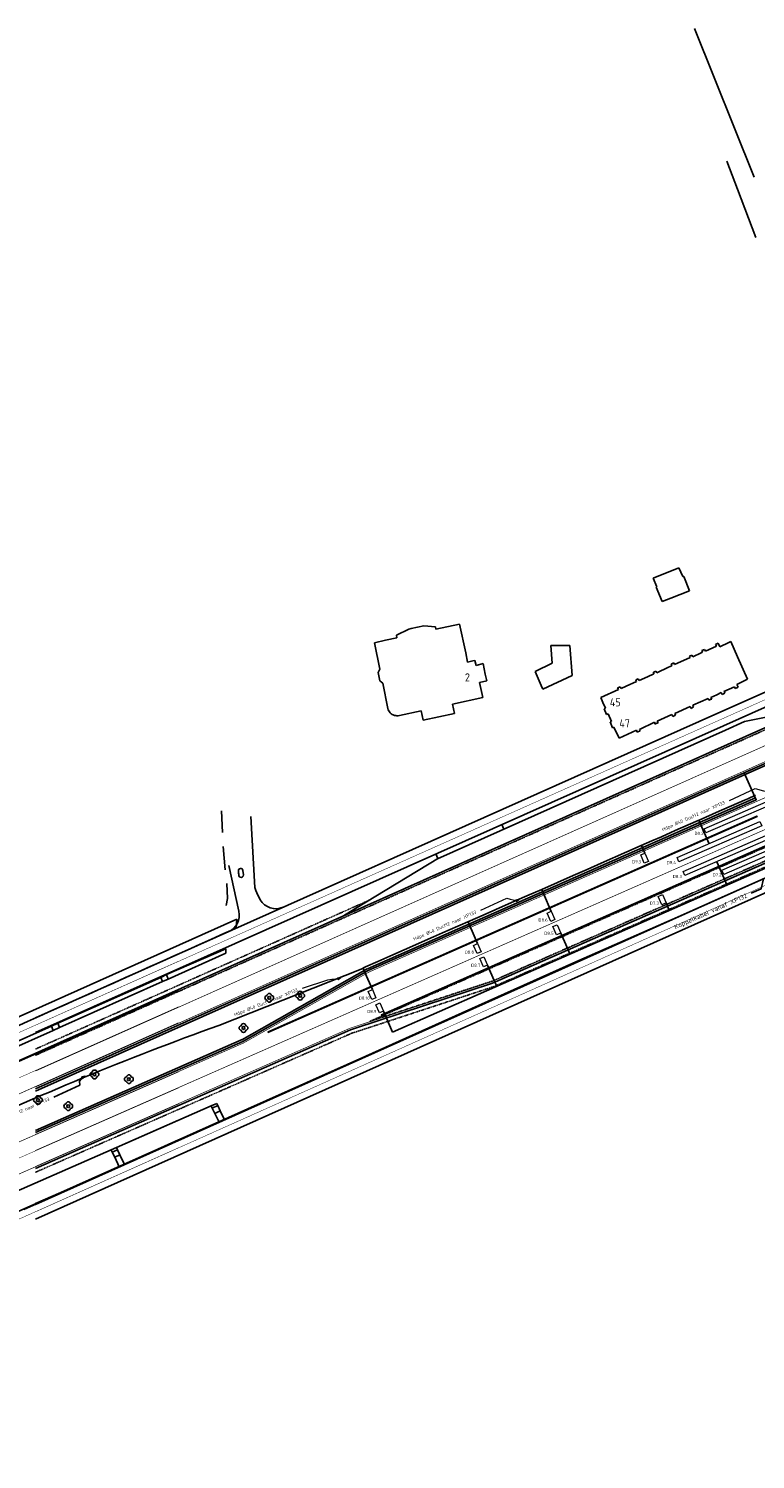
# Model space of a CAD drawing. Header units: metres. Extents: x 144112 to 146497, y 457631 to 458575.
# Tile 41 of 59: x 146035 to 146196, y 458258 to 458575. Entities that reach past the tile are written whole.
import ezdxf
from ezdxf.enums import TextEntityAlignment as Align

# ---------------------------------------------------------------- set-up
doc = ezdxf.new("R2010")
doc.units = ezdxf.units.M
doc.header["$LTSCALE"] = 0.25
for name, pattern in [('N237M200$0$030270', [0.75, 0.0675, -0.6825]), ('N237M200$0$39', [3, 0.75, -2.25]), ('STIPPELFIJN', [0.375, 0.25, -0.125]), ('VW-1-3_STREEP', [4, 1, -3]), ('VW-3-3_STREEP', [6, 3, -3]), ('VW-3-9_STREEP', [12, 3, -9]), ('VW-30-270_STREEP', [3, 0.3, -2.7])]:
    doc.linetypes.add(name, pattern=pattern)
doc.layers.get('0').update_dxf_attribs({"linetype": 'CONTINUOUS', "lineweight": 0})
for name, color, linetype in [('B01_D', 1, 'CONTINUOUS'), ('KABEL-500', 3, 'CONTINUOUS'), ('LUS-T-CODE', 1, 'CONTINUOUS'), ('N2378100$0$WEG-T01', 252, 'CONTINUOUS'), ('N237M200$0$TM-L_03-27_10', 252, 'N237M200$0$030270'), ('N237M200$0$TM-L_3-9_10', 252, 'N237M200$0$39'), ('N237M200$0$TM-L_C_15', 252, 'CONTINUOUS'), ('ONDERGROND', 7, 'CONTINUOUS'), ('TER-T04', 3, 'HAAG'), ('VRI - BUIS', 1, 'CONTINUOUS'), ('VRI - Koppelkabel', 30, 'CONTINUOUS'), ('VRI - uitslijper', 1, 'CONTINUOUS'), ('WEG-NW-BANDEN', 7, 'CONTINUOUS'), ('WEG-NW-BEPLANTING', 3, 'CONTINUOUS'), ('WEG-NW-MARKERING', 7, 'STIPPELFIJN'), ('WEG-NW-MARKERING 0.30-2.70 STREEP DIK 10', 8, 'VW-30-270_STREEP'), ('WEG-NW-MARKERING 1-3 STREEP BLOK 45CM', 7, 'VW-1-3_STREEP'), ('WEG-NW-MARKERING 1-3 STREEP DIK 15', 7, 'VW-1-3_STREEP'), ('WEG-NW-MARKERING 3-3 STREEP DIK 15', 7, 'VW-3-3_STREEP'), ('WEG-NW-MARKERING 3-9 STREEP DIK 15', 7, 'VW-3-9_STREEP'), ('WEG-NW-MARKERING DOORGETROKKEN DIK 15', 7, 'CONTINUOUS'), ('WEG-NW-VERHARDEBERM', 42, 'STIPPELFIJN'), ('WEG-NW-VERHARDING', 42, 'CONTINUOUS'), ('WEG-T01', 7, 'CONTINUOUS'), ('Z02', 7, 'CONTINUOUS')]:
    doc.layers.add(name, color=color, linetype=linetype)
doc.layers.add('KABEL-T-CODE', color=7, linetype='CONTINUOUS', lineweight=18)
doc.layers.add('LUSSEN', color=7, linetype='CONTINUOUS', lineweight=0)
doc.layers.add('VRI131 kabel1$0$MAATVOERING', color=7, linetype='CONTINUOUS', plot=False)
doc.styles.add('I020-1', font='ISO', dxfattribs={"height": 2})
doc.styles.add('ISO', font='ISO')
doc.styles.add('VRI131 kabel1$0$ISO', font='ISO')
doc.linetypes.add('HAAG', pattern='A,0.25,-0.25,[151,BLOK.SHX,S=0.25,R=0,X=0,Y=0],-0.25,0.25', length=1)

# ---------------------------------------------------------------- blocks, each defined once
blk = doc.blocks.new('V_1X2')
blk.add_lwpolyline([(-1, 0), (1, 0), (1, -1), (-1, -1), (-1, 0)])
at = {"layer": 'LUS-T-CODE', "style": 'I020-1'}
blk.add_attdef('LUS', text='', height=1, rotation=270, dxfattribs=at).set_placement((0.02, -2.42), align=Align.MIDDLE)
blk = doc.blocks.new('V_15X1')
blk.add_lwpolyline([(0.5, 0), (0.5, -15), (-0.5, -15), (-0.5, 0)], close=True)
at = {"layer": 'LUS-T-CODE', "style": 'ISO'}
blk.add_attdef('LUS', text='', height=1, rotation=270, dxfattribs=at).set_placement((-0.02, -16.42), align=Align.MIDDLE)
blk = doc.blocks.new('V_20X1')
blk.add_lwpolyline([(0.5, 0), (0.5, -20), (-0.5, -20), (-0.5, 0)], close=True)
at = {"layer": 'LUS-T-CODE', "style": 'I020-1'}
blk.add_attdef('LUS', text='', height=1, rotation=270, dxfattribs=at).set_placement((0.01, -21.61), align=Align.MIDDLE)
blk = doc.blocks.new('boom_bestaand')
at = {"layer": 'WEG-NW-BEPLANTING', "color": 251, "flags": 128}
for points in [[(-0.5, 0.5, 0.951501), (-0.5, -0.5)], [(0.5, 0.5, 0.951501), (-0.5, 0.5)], [(0.5, 0.5, -0.951501), (0.5, -0.5, -0.951501)], [(0.5, -0.5, -0.951501), (-0.5, -0.5)]]:
    blk.add_lwpolyline(points, format="xyb", dxfattribs=at)
at = {"layer": 'WEG-NW-BEPLANTING', "color": 251}
blk.add_circle((0, 0), 0.315, dxfattribs=at)
blk = doc.blocks.new('N237_ondergrond1')
at = {"layer": 'B01_D', "color": 8}
for points in [[(146178.95, 458455.66), (146173.24, 458453.38)], [(146179.78, 458453.76), (146178.95, 458455.66)], [(146180, 458453.77), (146179.78, 458453.76)], [(146181.26, 458450.57), (146180, 458453.77)], [(146173.24, 458453.38), (146174.06, 458451.45)], [(146174.06, 458451.45), (146173.93, 458451.41)], [(146173.93, 458451.41), (146175.25, 458448.18)], [(146175.25, 458448.18), (146177.18, 458448.95)], [(146177.18, 458448.95), (146181.26, 458450.57)], [(146119.11, 458442.11), (146116.43, 458440.72)], [(146119.66, 458442.23), (146119.11, 458442.11)], [(146122.49, 458442.82), (146119.66, 458442.23)], [(146125.02, 458442.63), (146122.49, 458442.82)], [(146125.12, 458442.07), (146125.02, 458442.63)], [(146130.37, 458443.21), (146125.12, 458442.07)], [(146131.72, 458436.87), (146130.37, 458443.21)], [(146113.98, 458439.61), (146111.51, 458439.09)], [(146111.51, 458439.09), (146112.74, 458433.2)], [(146116.51, 458440.15), (146113.98, 458439.61)], [(146116.43, 458440.72), (146116.51, 458440.15)], [(146150.83, 458438.48), (146150.55, 458438.48)], [(146150.55, 458438.48), (146150.86, 458434.54)], [(146154.82, 458438.5), (146150.83, 458438.48)], [(146155.27, 458431.81), (146154.82, 458438.5)], [(146184.81, 458437.23), (146187.23, 458438.35)], [(146187.02, 458438.72), (146187.63, 458438.98)], [(146187.17, 458438.45), (146187.02, 458438.72)], [(146187.23, 458438.35), (146187.17, 458438.45)], [(146187.63, 458438.98), (146187.99, 458438.19)], [(146187.99, 458438.19), (146189.99, 458439.13)], [(146189.99, 458439.13), (146190.42, 458439.33)], [(146190.42, 458439.33), (146191.93, 458435.95)], [(146132.16, 458434.79), (146131.72, 458436.87)], [(146133.32, 458435.04), (146132.16, 458434.79)], [(146133.78, 458435.13), (146133.32, 458435.04)], [(146134.02, 458434.05), (146133.78, 458435.13)], [(146177.98, 458434.22), (146181.43, 458435.77)], [(146181.3, 458436.12), (146181.81, 458436.35)], [(146181.36, 458435.97), (146181.3, 458436.12)], [(146181.43, 458435.77), (146181.36, 458435.97)], [(146181.81, 458436.35), (146182, 458435.97)], [(146182, 458435.97), (146183.88, 458436.84)], [(146183.88, 458436.84), (146184.18, 458436.98)], [(146184.04, 458437.34), (146184.63, 458437.6)], [(146184.18, 458436.98), (146184.04, 458437.34)], [(146184.63, 458437.6), (146184.81, 458437.23)], [(146191.93, 458435.95), (146194.16, 458430.97)], [(146112.74, 458433.2), (146112.37, 458432.48)], [(146112.37, 458432.48), (146112.68, 458430.64)], [(146135.59, 458434.44), (146134.02, 458434.05)], [(146136.07, 458432.11), (146135.59, 458434.44)], [(146136.38, 458430.63), (146136.07, 458432.11)], [(146150.86, 458434.54), (146147.08, 458432.71)], [(146147.08, 458432.71), (146148.44, 458429.61)], [(146148.81, 458428.76), (146155.27, 458431.81)], [(146171.95, 458431.52), (146173.42, 458432.19)], [(146173.28, 458432.53), (146173.52, 458432.64)], [(146173.42, 458432.19), (146173.28, 458432.53)], [(146173.52, 458432.64), (146173.85, 458432.81)], [(146173.85, 458432.81), (146173.91, 458432.69)], [(146173.91, 458432.69), (146174.03, 458432.43)], [(146174.03, 458432.43), (146176.67, 458433.64)], [(146176.67, 458433.64), (146177.4, 458433.97)], [(146177.25, 458434.34), (146177.65, 458434.52)], [(146177.4, 458433.97), (146177.25, 458434.34)], [(146177.65, 458434.52), (146177.81, 458434.59)], [(146177.81, 458434.59), (146177.98, 458434.22)], [(146112.68, 458430.64), (146113.06, 458430.36)], [(146113.06, 458430.36), (146113.39, 458430.13)], [(146113.39, 458430.13), (146114.46, 458424.48)], [(146134.78, 458430.29), (146136.38, 458430.63)], [(146135.52, 458426.91), (146134.78, 458430.29)], [(146148.44, 458429.61), (146148.81, 458428.76)], [(146161.64, 458426.94), (146165.53, 458428.7)], [(146165.37, 458429.07), (146165.8, 458429.25)], [(146165.53, 458428.7), (146165.37, 458429.07)], [(146165.8, 458429.25), (146165.95, 458429.31)], [(146165.95, 458429.31), (146166.14, 458428.94)], [(146166.14, 458428.94), (146167.29, 458429.45)], [(146167.29, 458429.45), (146169.56, 458430.46)], [(146169.42, 458430.85), (146169.95, 458431.09)], [(146169.56, 458430.46), (146169.42, 458430.85)], [(146169.95, 458431.09), (146170.11, 458430.68)], [(146170.11, 458430.68), (146171.95, 458431.52)], [(146191.25, 458429.34), (146188.92, 458428.26)], [(146191.42, 458428.95), (146191.25, 458429.34)], [(146191.74, 458429.1), (146191.42, 458428.95)], [(146192.03, 458429.24), (146191.74, 458429.1)], [(146194.16, 458430.97), (146191.76, 458429.84)], [(146191.76, 458429.84), (146192.03, 458429.24)], [(146128.77, 458425.44), (146135.52, 458426.91)], [(146129.25, 458423.43), (146128.77, 458425.44)], [(146162.1, 458425.87), (146161.64, 458426.94)], [(146162.68, 458424.55), (146162.1, 458425.87)], [(146185.43, 458426.7), (146182, 458425.21)], [(146185.6, 458426.33), (146185.43, 458426.7)], [(146185.94, 458426.48), (146185.6, 458426.33)], [(146186.2, 458426.6), (146185.94, 458426.48)], [(146187.36, 458427.57), (146186.02, 458426.96)], [(146186.02, 458426.96), (146186.2, 458426.6)], [(146188.33, 458428.02), (146187.36, 458427.57)], [(146188.44, 458427.74), (146188.33, 458428.02)], [(146188.52, 458427.61), (146188.44, 458427.74)], [(146189.14, 458427.91), (146188.52, 458427.61)], [(146188.92, 458428.26), (146189, 458428.15)], [(146189, 458428.15), (146189.14, 458427.91)], [(146117.04, 458422.96), (146121.84, 458424.01)], [(146121.84, 458424.01), (146122.29, 458421.93)], [(146122.29, 458421.93), (146129.25, 458423.43)], [(146162.42, 458424.44), (146162.68, 458424.55)], [(146162.93, 458423.18), (146162.42, 458424.44)], [(146163.12, 458423.26), (146162.93, 458423.18)], [(146163.29, 458423.34), (146163.12, 458423.26)], [(146164.03, 458421.66), (146163.29, 458423.34)], [(146177.41, 458423.15), (146174.14, 458421.68)], [(146177.6, 458422.75), (146177.41, 458423.15)], [(146178.19, 458423.04), (146177.6, 458422.75)], [(146181.44, 458424.93), (146178.01, 458423.38)], [(146178.01, 458423.38), (146178.19, 458423.04)], [(146181.62, 458424.54), (146181.44, 458424.93)], [(146182.2, 458424.85), (146181.62, 458424.54)], [(146182, 458425.21), (146182.1, 458425.02)], [(146182.1, 458425.02), (146182.2, 458424.85)], [(146163.7, 458421.52), (146164.03, 458421.66)], [(146164.26, 458420.22), (146163.7, 458421.52)], [(146164.55, 458420.34), (146164.26, 458420.22)], [(146165.69, 458417.94), (146164.55, 458420.34)], [(146169.56, 458419.72), (146165.69, 458417.94)], [(146169.65, 458419.45), (146169.56, 458419.72)], [(146169.72, 458419.26), (146169.65, 458419.45)], [(146170.37, 458419.57), (146169.72, 458419.26)], [(146173.55, 458421.46), (146170.24, 458419.87)], [(146170.24, 458419.87), (146170.37, 458419.57)], [(146173.71, 458421.06), (146173.55, 458421.46)], [(146173.94, 458421.16), (146173.71, 458421.06)], [(146174.32, 458421.32), (146173.94, 458421.16)], [(146174.14, 458421.68), (146174.32, 458421.32)]]:
    blk.add_lwpolyline(points, dxfattribs=at)
for points in [[(146114.46, 458424.48, 0.125335), (146115.02, 458423.54)], [(146115.02, 458423.54, 0.124959), (146115.95, 458422.99)], [(146115.95, 458422.99, 0.12513), (146117.04, 458422.96)]]:
    blk.add_lwpolyline(points, format="xyb", dxfattribs=at)
at = {"layer": 'N2378100$0$WEG-T01', "color": 8}
for points in [[(146064.21, 458364.91), (146065.48, 458365.58)], [(146065.48, 458365.58), (146068.12, 458366.74)], [(146065.84, 458364.57), (146065.48, 458365.58)], [(146068.12, 458365.58), (146065.84, 458364.57)], [(146064.21, 458364.91), (146064.6, 458364)], [(146065.84, 458364.57), (146064.6, 458364)], [(146054.38, 458327.23), (146068.12, 458333.29)], [(146053.23, 458326.73), (146054.38, 458327.23)], [(146054.38, 458327.23), (146054.6, 458326.77)], [(146068.12, 458328.85), (146056.16, 458323.5)], [(146053.47, 458326.22), (146053.23, 458326.73)], [(146053.47, 458326.22), (146054.6, 458326.77)], [(146054.01, 458325.09), (146053.47, 458326.22)], [(146055.14, 458325.64), (146054.01, 458325.09)], [(146055.02, 458322.99), (146054.01, 458325.09)], [(146054.6, 458326.77), (146055.14, 458325.64)], [(146055.14, 458325.64), (146056.16, 458323.5)], [(146056.16, 458323.5), (146055.02, 458322.99)]]:
    blk.add_lwpolyline(points, dxfattribs=at)
at = {"layer": 'N237M200$0$TM-L_03-27_10', "color": 8, "const_width": 0.1, "flags": 128}
for points in [[(146068.12, 458368.51), (145912.13, 458298.8), (145898.23, 458293.09)], [(145913.92, 458258.21), (146068.12, 458327.19)]]:
    blk.add_lwpolyline(points, dxfattribs=at)
at = {"layer": 'N237M200$0$TM-L_3-9_10', "color": 8, "const_width": 0.1, "flags": 128}
for points in [[(146004.87, 458330.22), (146068.12, 458358.43)], [(146068.12, 458340.44), (145913.49, 458272.44)]]:
    blk.add_lwpolyline(points, dxfattribs=at)
at = {"layer": 'N237M200$0$TM-L_C_15', "color": 8, "const_width": 0.15, "flags": 128}
for points in [[(145996.31, 458329.9), (146020.97, 458340.96), (146068.12, 458362)], [(146068.12, 458336.91), (145912.46, 458268.44), (145941.15, 458277.99), (145941.86, 458278.17), (145958.41, 458285.51), (145984.6, 458300.18)]]:
    blk.add_lwpolyline(points, dxfattribs=at)
for points in [[(145907.25, 458279.81), (145963.96, 458305.03), (145977.89, 458311.26), (145980.51, 458312.54), (146018.9, 458332.69, -0.013992), (146023.62, 458335.02, -0.000174), (146068.12, 458354.89, -0.000174)], [(145909.61, 458274.29, -0.000177), (146068.12, 458344.01, -0.000177)]]:
    blk.add_lwpolyline(points, format="xyb", dxfattribs=at)
at = {"layer": 'TER-T04', "color": 8, "flags": 128}
for points in [[(146077.85, 458397.04), (146077.65, 458401.86)], [(146078.03, 458393.96), (146078.47, 458388.73)], [(146078.81, 458385.73), (146078.97, 458382.44), (146078.66, 458380.87)]]:
    blk.add_lwpolyline(points, dxfattribs=at)
at = {"layer": 'VRI131 kabel1$0$MAATVOERING', "color": 8, "flags": 128}
blk.add_lwpolyline([(146194.96, 458383.6), (146197.19, 458384.59), (146197.71, 458386.79), (146197.96, 458386.9)], dxfattribs=at)
at = {"layer": 'WEG-NW-BANDEN', "color": 8}
for p, q in [((146036.45, 458339.76), (146193.59, 458409.85)), ((146036.45, 458339.76), (146193.59, 458409.85)), ((146109.96, 458366.86), (146195.87, 458404.69)), ((146109.96, 458366.86), (146195.87, 458404.69)), ((146082.17, 458351.14), (146109.92, 458366.84)), ((146082.17, 458351.14), (146109.92, 458366.84)), ((146036.45, 458331.03), (146082.21, 458351.16)), ((146036.45, 458331.03), (146082.21, 458351.16))]:
    blk.add_line(p, q, dxfattribs=at)
at = {"layer": 'WEG-NW-BANDEN', "color": 8, "flags": 128}
blk.add_lwpolyline([(146193.59, 458409.85), (146219, 458421.18)], dxfattribs=at)
blk.add_lwpolyline([(146193.59, 458409.85), (146219, 458421.18)], dxfattribs=at)
at = {"layer": 'WEG-NW-MARKERING', "color": 8}
for p, q in [((146036.45, 458347.67), (146190.67, 458416.48)), ((146036.45, 458347.67), (146190.67, 458416.48)), ((146110.47, 458355.19), (146200.27, 458394.73)), ((146110.47, 458355.19), (146200.27, 458394.73)), ((146137.53, 458364.08), (146201.38, 458392.21)), ((146137.53, 458364.08), (146201.38, 458392.21))]:
    blk.add_line(p, q, dxfattribs=at)
at = {"layer": 'WEG-NW-MARKERING', "color": 8, "flags": 128}
for points in [[(146190.67, 458416.48), (146220.99, 458430)], [(146190.67, 458416.48), (146220.99, 458430)], [(146137.55, 458364.09), (146110.47, 458355.19)], [(146137.55, 458364.09), (146110.47, 458355.19)]]:
    blk.add_lwpolyline(points, dxfattribs=at)
at = {"layer": 'WEG-NW-MARKERING 0.30-2.70 STREEP DIK 10', "color": 8, "linetype": 'VW-30-270_STREEP', "ltscale": 0.25, "const_width": 0.1, "flags": 128}
for points in [[(146188.2, 458422.07), (146214.36, 458433.74), (146223.55, 458438.44), (146229.45, 458441.4)], [(146188.2, 458422.07), (146214.36, 458433.74), (146223.55, 458438.44), (146229.45, 458441.4)], [(146036.45, 458354.35), (146188.2, 458422.07)], [(146036.45, 458354.35), (146188.2, 458422.07)], [(146237.06, 458402.77), (146203.38, 458387.69), (146036.45, 458313)], [(146237.06, 458402.77), (146203.38, 458387.69), (146036.45, 458313)]]:
    blk.add_lwpolyline(points, dxfattribs=at)
at = {"layer": 'WEG-NW-MARKERING 1-3 STREEP BLOK 45CM', "color": 8, "ltscale": 0.25, "const_width": 0.45, "flags": 128}
for points in [[(146087.85, 458352.75), (146196.35, 458400.67)], [(146087.85, 458352.75), (146196.35, 458400.67)], [(146112.99, 458356.54), (146199.06, 458394.44)], [(146112.99, 458356.54), (146199.06, 458394.44)]]:
    blk.add_lwpolyline(points, dxfattribs=at)
at = {"layer": 'WEG-NW-MARKERING 1-3 STREEP DIK 15', "color": 8, "ltscale": 0.25, "const_width": 0.15, "flags": 128}
blk.add_lwpolyline([(146083.87, 458347.45), (146197.69, 458397.55), (146272.59, 458430.63)], dxfattribs=at)
blk.add_lwpolyline([(146083.87, 458347.45), (146197.69, 458397.55), (146272.59, 458430.63)], dxfattribs=at)
at = {"layer": 'WEG-NW-MARKERING 3-3 STREEP DIK 15', "color": 8, "ltscale": 0.25, "const_width": 0.15, "flags": 128}
for points in [[(146036.45, 458347.75), (146220.96, 458430.07)], [(146036.45, 458347.75), (146220.96, 458430.07)], [(146219.03, 458399.92), (146201.41, 458392.14), (146137.56, 458364.01), (146106.07, 458353.66), (146036.45, 458323.04)], [(146219.03, 458399.92), (146201.41, 458392.14), (146137.56, 458364.01), (146106.07, 458353.66), (146036.45, 458323.04)]]:
    blk.add_lwpolyline(points, dxfattribs=at)
at = {"layer": 'WEG-NW-MARKERING 3-9 STREEP DIK 15', "color": 8, "ltscale": 0.25, "const_width": 0.15, "flags": 128}
for points in [[(146036.45, 458344.19), (146222.28, 458427.1), (146223.45, 458427.61)], [(146036.45, 458344.19), (146222.28, 458427.1), (146223.45, 458427.61)], [(146036.45, 458326.59), (146083.87, 458347.45)], [(146036.45, 458326.59), (146083.87, 458347.45)]]:
    blk.add_lwpolyline(points, dxfattribs=at)
at = {"layer": 'WEG-NW-MARKERING DOORGETROKKEN DIK 15', "color": 8, "const_width": 0.15, "flags": 128}
for points in [[(146036.45, 458340.65), (146218.67, 458421.93), (146231.17, 458427.44, -0.052553), (146236.29, 458426.36), (146237.28, 458423.16)], [(146036.45, 458340.65), (146218.67, 458421.93), (146231.17, 458427.44, -0.052553), (146236.29, 458426.36), (146237.28, 458423.16)], [(146195.13, 458403.47), (146232.12, 458419.81, 0.07859), (146237.35, 458423.18, 0.07859)], [(146195.13, 458403.47), (146232.12, 458419.81, 0.07859), (146237.35, 458423.18, 0.07859)]]:
    blk.add_lwpolyline(points, format="xyb", dxfattribs=at)
blk.add_lwpolyline([(146195.13, 458403.47), (146110.31, 458366.12), (146082.55, 458350.42), (146036.45, 458330.14)], dxfattribs=at)
blk.add_lwpolyline([(146195.13, 458403.47), (146110.31, 458366.12), (146082.55, 458350.42), (146036.45, 458330.14)], dxfattribs=at)
at = {"layer": 'WEG-NW-VERHARDEBERM', "color": 8}
for p, q in [((146036.45, 458349.06), (146110.39, 458382.06)), ((146036.45, 458349.06), (146110.39, 458382.06)), ((146036.45, 458321.76), (146106.49, 458352.56)), ((146036.45, 458321.76), (146106.49, 458352.56))]:
    blk.add_line(p, q, dxfattribs=at)
at = {"layer": 'WEG-NW-VERHARDEBERM', "color": 8, "flags": 128}
for points in [[(146138.04, 458362.94), (146201.89, 458391.07)], [(146138.04, 458362.94), (146201.89, 458391.07)], [(146106.49, 458352.56), (146106.49, 458352.56), (146137.98, 458362.91), (146138.04, 458362.94)], [(146106.49, 458352.56), (146106.49, 458352.56), (146137.98, 458362.91), (146138.04, 458362.94)]]:
    blk.add_lwpolyline(points, dxfattribs=at)
at = {"layer": 'WEG-NW-VERHARDING', "color": 8}
for p, q in [((146207.54, 458424.49), (146193.46, 458421.62)), ((146207.54, 458424.49), (146193.46, 458421.62)), ((146125.48, 458391.2), (146189.25, 458419.7)), ((146125.48, 458391.2), (146189.25, 458419.7)), ((146140.19, 458397.8), (146139.74, 458398.8)), ((146140.19, 458397.8), (146139.74, 458398.8)), ((146125.67, 458391.32), (146104.9, 458378.73)), ((146125.67, 458391.32), (146104.9, 458378.73)), ((146125.59, 458391.25), (146125.13, 458392.28)), ((146125.59, 458391.25), (146125.13, 458392.28)), ((146082.39, 458388.65), (146082.49, 458387.66)), ((146082.39, 458388.65), (146082.49, 458387.66)), ((146036.45, 458322.63), (146106.21, 458353.31)), ((146036.45, 458322.63), (146106.21, 458353.31)), ((146106.21, 458353.31), (146107.08, 458353.6)), ((146106.21, 458353.31), (146107.08, 458353.6))]:
    blk.add_line(p, q, dxfattribs=at)
at = {"layer": 'WEG-NW-VERHARDING', "color": 8, "flags": 128}
for points in [[(146182.38, 458575.13), (146195.63, 458542.18)], [(146182.38, 458575.13), (146195.63, 458542.18)], [(146189.59, 458545.76), (146191.9, 458539.59)], [(146189.59, 458545.76), (146191.9, 458539.59)], [(146191.9, 458539.59), (146195.94, 458528.83)], [(146191.9, 458539.59), (146195.94, 458528.83)], [(146187.59, 458423.44), (146213.31, 458434.92)], [(146187.59, 458423.44), (146213.31, 458434.92)], [(146188.8, 458420.7), (146214.6, 458432.21)], [(146188.8, 458420.7), (146214.6, 458432.21)], [(146036.45, 458356), (146187.59, 458423.44)], [(146036.45, 458356), (146187.59, 458423.44)], [(146188.8, 458420.7), (146036.45, 458352.71)], [(146188.8, 458420.7), (146036.45, 458352.71)], [(146193.46, 458421.62), (146189.25, 458419.7)], [(146193.46, 458421.62), (146189.25, 458419.7)], [(146193.42, 458410.25), (146218.82, 458421.58)], [(146193.42, 458410.25), (146218.82, 458421.58)], [(146036.45, 458330.55), (146082.39, 458350.75), (146110.14, 458366.45), (146196.05, 458404.29), (146193.42, 458410.25), (146036.45, 458340.24)], [(146036.45, 458330.55), (146082.39, 458350.75), (146110.14, 458366.45), (146196.05, 458404.29), (146193.42, 458410.25), (146036.45, 458340.24)], [(146137.69, 458363.66), (146201.57, 458391.8)], [(146137.69, 458363.66), (146201.57, 458391.8)], [(146036.45, 458311.36), (146203.99, 458386.31), (146202.78, 458389.06), (146036.45, 458314.64)], [(146036.45, 458311.36), (146203.99, 458386.31), (146202.78, 458389.06), (146036.45, 458314.64)], [(146107.08, 458353.6), (146137.69, 458363.66)], [(146107.08, 458353.6), (146137.69, 458363.66)]]:
    blk.add_lwpolyline(points, dxfattribs=at)
for points in [[(145997.23, 458330.68), (146207.54, 458424.49), (145997.23, 458330.68), (145964.84, 458319.74), (145896.7, 458289.33, -0.799504), (145887.32, 458299.25, -0.107165), (145891.9, 458303.66), (145892.23, 458303.86)], [(145997.23, 458330.68), (146207.54, 458424.49), (145997.23, 458330.68), (145964.84, 458319.74), (145896.7, 458289.33, -0.799504), (145887.32, 458299.25, -0.107165), (145891.9, 458303.66), (145892.23, 458303.86)], [(146084.11, 458400.57), (146085.05, 458384.83), (146085.27, 458384.18, 0.0475), (146086.23, 458382.12, 0.382719), (146091.31, 458380.48)], [(146084.11, 458400.57), (146085.05, 458384.83), (146085.27, 458384.18, 0.0475), (146086.23, 458382.12, 0.382719), (146091.31, 458380.48)], [(146079.28, 458389.76), (146081.5, 458379.58, -0.355186), (146079.22, 458375.08)], [(146079.28, 458389.76), (146081.5, 458379.58, -0.355186), (146079.22, 458375.08)]]:
    blk.add_lwpolyline(points, format="xyb", dxfattribs=at)
at = {"layer": 'WEG-NW-VERHARDING', "color": 8}
for centre, radius, start, end in [((146081.89, 458388.59), 0.5, 7.482, 187.482), ((146081.89, 458388.59), 0.5, 7.482, 187.482), ((146303.99, 458410.03), 223.63, 185.52, 185.7763), ((146303.99, 458410.03), 223.63, 185.52, 185.7763), ((146081.99, 458387.59), 0.5, 187.482, 7.482), ((146081.99, 458387.59), 0.5, 187.482, 7.482)]:
    blk.add_arc(centre, radius, start, end, dxfattribs=at)
at = {"layer": 'WEG-T01', "color": 8}
for points in [[(146081.02, 458377.8), (145992.79, 458338.34), (145972.62, 458329.39), (145972.42, 458329.52)], [(146081.02, 458377.8), (146080.91, 458375.86)], [(146065.48, 458365.58), (146078.58, 458371.29)], [(146078.62, 458370.27), (146065.85, 458364.57)], [(146078.58, 458371.29), (146078.62, 458370.27)], [(146064.21, 458364.91), (146065.48, 458365.58)], [(146065.85, 458364.57), (146065.48, 458365.58)], [(146041.4, 458354.82), (146064.21, 458364.91)], [(146064.61, 458364.01), (146041.78, 458353.83)], [(146064.21, 458364.91), (146064.61, 458364.01)], [(146065.85, 458364.57), (146064.61, 458364.01)], [(146019.38, 458344.95), (146039.97, 458354.15)], [(146040.39, 458353.2), (146019.76, 458344.01)], [(146041.4, 458354.82), (146039.97, 458354.15)], [(146039.97, 458354.15), (146040.39, 458353.2)], [(146040.39, 458353.2), (146041.78, 458353.83)], [(146041.78, 458353.83), (146041.4, 458354.82)], [(146054.38, 458327.24), (146075.37, 458336.48)], [(146075.37, 458336.48), (146076.59, 458337.02)], [(146075.61, 458336), (146075.37, 458336.48)], [(146075.61, 458336), (146076.8, 458336.58)], [(146076.59, 458337.02), (146076.8, 458336.58)], [(146076.8, 458336.58), (146077.38, 458335.38)], [(146076.18, 458334.8), (146075.61, 458336)], [(146077.38, 458335.38), (146076.18, 458334.8)], [(146077.12, 458332.87), (146076.18, 458334.8)], [(146078.34, 458333.41), (146077.12, 458332.87)], [(146077.38, 458335.38), (146078.34, 458333.41)], [(146077.12, 458332.87), (146056.17, 458323.51)], [(146053.23, 458326.73), (146054.38, 458327.24)], [(146054.38, 458327.24), (146054.6, 458326.77)], [(146032.19, 458317.48), (146053.23, 458326.73)], [(146053.47, 458326.23), (146053.23, 458326.73)], [(146053.47, 458326.23), (146054.6, 458326.77)], [(146054.01, 458325.09), (146053.47, 458326.23)], [(146055.14, 458325.64), (146054.01, 458325.09)], [(146055.02, 458322.99), (146054.01, 458325.09)], [(146054.6, 458326.77), (146055.14, 458325.64)], [(146055.14, 458325.64), (146056.17, 458323.51)], [(146055.02, 458322.99), (146033.84, 458313.52)], [(146056.17, 458323.51), (146055.02, 458322.99)]]:
    blk.add_lwpolyline(points, dxfattribs=at)
blk.add_lwpolyline([(146080.91, 458375.86, -0.000695), (145906.67, 458298.09), (145888.09, 458290.71)], format="xyb", dxfattribs=at)
at = {"layer": 'WEG-NW-BEPLANTING', "color": 8}
for p in [(146095.07, 458360.88), (146095.07, 458360.88), (146088.22, 458360.42), (146088.22, 458360.42), (146082.52, 458353.73), (146082.52, 458353.73), (146049.53, 458343.44), (146049.53, 458343.44), (146057.14, 458342.39), (146057.14, 458342.39), (146037, 458337.76), (146037, 458337.76), (146043.71, 458336.41), (146043.71, 458336.41)]:
    blk.add_blockref('boom_bestaand', p, dxfattribs=at)
at = {"layer": 'VRI131 kabel1$0$MAATVOERING', "color": 8, "insert": (146177.76, 458376.5), "char_height": 1, "width": 19.2, "attachment_point": 1, "rotation": 23.929, "style": 'VRI131 kabel1$0$ISO'}
blk.add_mtext('Koppelkabel vanaf XP132', dxfattribs=at)
at = {"layer": 'Z02', "color": 8, "style": 'ISO'}
for s, p in [('2', (146131.55, 458430.5)), ('45', (146163.65, 458424.99)), ('47', (146165.74, 458420.32))]:
    blk.add_text(s, height=1.8, dxfattribs=at).set_placement(p)

msp = doc.modelspace()

# ---------------------------------------------------------------- linework, layer by layer
at = {"layer": 'KABEL-500'}
for p, q in [((146183.73, 458398.86), (146183.34, 458399.74)), ((146171.04, 458393.27), (146170.65, 458394.16)), ((146148.55, 458384.44), (146148.95, 458383.54)), ((146189.17, 458386.34), (146189.59, 458385.39)), ((146176.41, 458380.72), (146176.82, 458379.77)), ((146132.25, 458377.27), (146132.65, 458376.37)), ((146154.39, 458371.02), (146154.8, 458370.09)), ((146077.06, 458354.29), (146108.61, 458366.73)), ((146109.41, 458366.04), (146109.01, 458366.96)), ((146138.2, 458363.88), (146138.6, 458362.97)), ((146114.21, 458355.92, 10.22), (146115.55, 458352.83, 10.22))]:
    msp.add_line(p, q, dxfattribs=at)
at = {"layer": 'KABEL-500', "flags": 128}
for points in [[(146195.88, 458405.3), (146194.22, 458404.52), (146193.43, 458404.18), (146187.21, 458401.44), (146184.1, 458400.07), (146182.71, 458399.46), (146178.14, 458397.45), (146175.08, 458396.1), (146172.96, 458395.17), (146170.59, 458394.13), (146167.41, 458392.73), (146161.74, 458390.24), (146158.64, 458388.87), (146155.54, 458387.51), (146148.56, 458384.44), (146145.27, 458383), (146143.05, 458382.02), (146140.57, 458380.93), (146138.41, 458379.98), (146135.58, 458378.74), (146132.74, 458377.49), (146129.97, 458376.27), (146126.62, 458374.79), (146124.63, 458373.92), (146118.12, 458371.06), (146115.61, 458369.95), (146112.29, 458368.49), (146109.54, 458367.26), (146108.61, 458366.73)], [(146202.75, 458391.22), (146201.04, 458390.42), (146198.75, 458389.42), (146115.55, 458352.83)]]:
    msp.add_lwpolyline(points, dxfattribs=at)
msp.add_lwpolyline([(146017.45, 458329.61), (146017.45, 458329.61, -0.024187), (146077.06, 458354.29, -0.000198)], format="xyb", dxfattribs=at)
at = {"layer": 'KABEL-T-CODE'}
for p, q in [((146142.79, 458382.1), (146143.58, 458382.25)), ((146142.79, 458382.1), (146142.96, 458381.75)), ((146143.58, 458382.25), (146142.81, 458382.06)), ((146143.58, 458382.25), (146142.83, 458382.01)), ((146143.58, 458382.25), (146142.85, 458381.97)), ((146143.58, 458382.25), (146142.87, 458381.93)), ((146143.58, 458382.25), (146142.87, 458381.93)), ((146143.58, 458382.25), (146142.89, 458381.88)), ((146142.89, 458381.89), (146143.58, 458382.25)), ((146142.9, 458381.87), (146143.58, 458382.25)), ((146143.58, 458382.25), (146142.92, 458381.84)), ((146143.58, 458382.25), (146142.94, 458381.79)), ((146143.58, 458382.25), (146142.96, 458381.75)), ((146103.29, 458364.8), (146104.08, 458364.95)), ((146103.29, 458364.8), (146103.46, 458364.44)), ((146104.08, 458364.95), (146103.32, 458364.75)), ((146104.08, 458364.95), (146103.34, 458364.71)), ((146104.08, 458364.95), (146103.36, 458364.67)), ((146104.08, 458364.95), (146103.38, 458364.62)), ((146104.08, 458364.95), (146103.38, 458364.62)), ((146103.39, 458364.59), (146104.08, 458364.95)), ((146104.08, 458364.95), (146103.4, 458364.58)), ((146103.4, 458364.57), (146104.08, 458364.95)), ((146104.08, 458364.95), (146103.42, 458364.53)), ((146104.08, 458364.95), (146103.44, 458364.49)), ((146104.08, 458364.95), (146103.46, 458364.44))]:
    msp.add_line(p, q, dxfattribs=at)
at = {"layer": 'KABEL-T-CODE', "flags": 128}
for points in [[(146190.12, 458404.12), (146195.85, 458406.76), (146196.62, 458406.53), (146197.92, 458406.2)], [(146135.07, 458379.85), (146140.8, 458382.49), (146141.57, 458382.27), (146142.87, 458381.94)], [(146142.8, 458382.09), (146143.58, 458382.25)], [(146143.58, 458382.25), (146142.8, 458382.08)], [(146142.81, 458382.07), (146143.58, 458382.25)], [(146142.82, 458382.05), (146143.58, 458382.25)], [(146143.58, 458382.25), (146142.82, 458382.04)], [(146142.83, 458382.03), (146143.58, 458382.25)], [(146143.58, 458382.25), (146142.84, 458381.99)], [(146142.84, 458382), (146143.58, 458382.25)], [(146142.85, 458381.98), (146143.58, 458382.25)], [(146142.86, 458381.96), (146143.58, 458382.25)], [(146143.58, 458382.25), (146142.86, 458381.95)], [(146142.87, 458381.94), (146143.58, 458382.25)], [(146142.88, 458381.92), (146143.58, 458382.25)], [(146143.58, 458382.25), (146142.89, 458381.9)], [(146142.91, 458381.85), (146143.58, 458382.25)], [(146143.58, 458382.25), (146142.91, 458381.86)], [(146142.92, 458381.83), (146143.58, 458382.25)], [(146142.93, 458381.8), (146143.58, 458382.25)], [(146143.58, 458382.25), (146142.93, 458381.82)], [(146142.94, 458381.78), (146143.58, 458382.25)], [(146143.58, 458382.25), (146142.95, 458381.77)], [(146142.95, 458381.76), (146143.58, 458382.25)], [(146095.57, 458362.55), (146101.21, 458364.42), (146102.05, 458364.53), (146103.37, 458364.63)], [(146103.3, 458364.79), (146104.08, 458364.95)], [(146104.08, 458364.95), (146103.3, 458364.78)], [(146103.31, 458364.77), (146104.08, 458364.95)], [(146103.32, 458364.74), (146104.08, 458364.95)], [(146104.08, 458364.95), (146103.33, 458364.73)], [(146103.33, 458364.72), (146104.08, 458364.95)], [(146103.34, 458364.7), (146104.08, 458364.95)], [(146104.08, 458364.95), (146103.35, 458364.69)], [(146103.35, 458364.68), (146104.08, 458364.95)], [(146103.36, 458364.65), (146104.08, 458364.95)], [(146104.08, 458364.95), (146103.37, 458364.64)], [(146103.37, 458364.63), (146104.08, 458364.95)], [(146103.38, 458364.61), (146104.08, 458364.95)], [(146104.08, 458364.95), (146103.39, 458364.6)], [(146103.41, 458364.54), (146104.08, 458364.95)], [(146104.08, 458364.95), (146103.41, 458364.55)], [(146103.42, 458364.52), (146104.08, 458364.95)], [(146103.43, 458364.5), (146104.08, 458364.95)], [(146104.08, 458364.95), (146103.43, 458364.51)], [(146103.44, 458364.48), (146104.08, 458364.95)], [(146104.08, 458364.95), (146103.45, 458364.47)], [(146103.45, 458364.46), (146104.08, 458364.95)]]:
    msp.add_lwpolyline(points, dxfattribs=at)
at = {"layer": 'VRI - BUIS', "color": 0}
for p, q in [((146046.7, 458342.88), (146047.49, 458343.03)), ((146046.7, 458342.88), (146046.86, 458342.53)), ((146047.49, 458343.03), (146046.72, 458342.83)), ((146047.49, 458343.03), (146046.74, 458342.79)), ((146047.49, 458343.03), (146046.76, 458342.75)), ((146047.49, 458343.03), (146046.78, 458342.7)), ((146047.49, 458343.03), (146046.78, 458342.7)), ((146046.79, 458342.67), (146047.49, 458343.03)), ((146047.49, 458343.03), (146046.8, 458342.66)), ((146046.8, 458342.65), (146047.49, 458343.03)), ((146047.49, 458343.03), (146046.82, 458342.61)), ((146047.49, 458343.03), (146046.84, 458342.57)), ((146047.49, 458343.03), (146046.86, 458342.53))]:
    msp.add_line(p, q, dxfattribs=at)
at = {"layer": 'VRI - BUIS', "color": 0, "flags": 128}
for points in [[(146046.7, 458342.87), (146047.49, 458343.03)], [(146047.49, 458343.03), (146046.71, 458342.86)], [(146046.71, 458342.85), (146047.49, 458343.03)], [(146046.72, 458342.82), (146047.49, 458343.03)], [(146047.49, 458343.03), (146046.73, 458342.81)], [(146046.73, 458342.8), (146047.49, 458343.03)], [(146046.74, 458342.78), (146047.49, 458343.03)], [(146047.49, 458343.03), (146046.75, 458342.77)], [(146046.75, 458342.76), (146047.49, 458343.03)], [(146046.76, 458342.74), (146047.49, 458343.03)], [(146047.49, 458343.03), (146046.77, 458342.73)], [(146046.77, 458342.71), (146047.49, 458343.03)], [(146046.78, 458342.69), (146047.49, 458343.03)], [(146047.49, 458343.03), (146046.79, 458342.68)], [(146046.81, 458342.62), (146047.49, 458343.03)], [(146047.49, 458343.03), (146046.81, 458342.63)], [(146046.82, 458342.6), (146047.49, 458343.03)], [(146046.83, 458342.58), (146047.49, 458343.03)], [(146047.49, 458343.03), (146046.83, 458342.59)], [(146046.84, 458342.56), (146047.49, 458343.03)], [(146047.49, 458343.03), (146046.85, 458342.55)], [(146046.85, 458342.54), (146047.49, 458343.03)], [(146040.53, 458338.43), (146046.26, 458341.07), (146046.23, 458341.98), (146046.78, 458342.7)]]:
    msp.add_lwpolyline(points, dxfattribs=at)
at = {"layer": 'VRI - Koppelkabel', "flags": 128}
for points in [[(146036.45, 458314.81), (146042.03, 458317.29), (146063.52, 458326.9), (146083.47, 458335.81), (146109.63, 458347.5), (146130.93, 458357.05), (146156.1, 458368.39), (146179.29, 458378.55), (146188.37, 458382.6), (146205.56, 458390.31), (146224.16, 458398.7), (146224.16, 458398.7), (146224.16, 458398.7), (146224.16, 458398.7)], [(146014.59, 458305.08), (146042.03, 458317.29), (146063.52, 458326.9), (146068.12, 458328.96)]]:
    msp.add_lwpolyline(points, dxfattribs=at)
at = {"layer": 'VRI - uitslijper'}
for p, q in [((146185.62, 458394.56), (146183.73, 458398.86)), ((146171.39, 458392.48), (146171.04, 458393.27)), ((146187.32, 458390.55), (146189.17, 458386.34)), ((146150.67, 458379.57), (146148.95, 458383.54)), ((146176.09, 458381.44), (146176.41, 458380.72)), ((146134.35, 458372.44), (146132.65, 458376.37)), ((146152.77, 458374.76), (146154.39, 458371.02)), ((146111.06, 458362.25), (146109.41, 458366.04)), ((146136.55, 458367.68), (146138.2, 458363.88)), ((146113.54, 458357.45, 10.22), (146114.21, 458355.92, 10.22))]:
    msp.add_line(p, q, dxfattribs=at)

# ---------------------------------------------------------------- block references
at = {"layer": 'LUSSEN'}
ref = msp.add_blockref('V_15X1', (146198.46, 458403.36), dxfattribs=dict(at, rotation=293.459345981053))
ref.add_attrib('LUS', 'D9.2', dxfattribs={"layer": 'LUS-T-CODE', "height": 0.7, "style": 'ISO'}).set_placement((146183.4, 458396.84), align=Align.MIDDLE)
ref = msp.add_blockref('V_20X1', (146197.09, 458398.99), dxfattribs=dict(at, rotation=293.4593459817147))
ref.add_attrib('LUS', 'D8.4', dxfattribs={"layer": 'LUS-T-CODE', "height": 0.7, "style": 'I020-1'}).set_placement((146177.26, 458390.37), align=Align.MIDDLE)
ref = msp.add_blockref('V_20X1', (146198.42, 458395.91), dxfattribs=dict(at, rotation=293.4593459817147))
ref.add_attrib('LUS', 'D8.3', dxfattribs={"layer": 'LUS-T-CODE', "height": 0.7, "style": 'I020-1'}).set_placement((146178.6, 458387.3), align=Align.MIDDLE)
ref = msp.add_blockref('V_15X1', (146202.44, 458394.18), dxfattribs=dict(at, rotation=293.459345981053))
ref.add_attrib('LUS', 'D7.2', dxfattribs={"layer": 'LUS-T-CODE', "height": 0.7, "style": 'ISO'}).set_placement((146187.38, 458387.67), align=Align.MIDDLE)
ref = msp.add_blockref('V_1X2', (146171.79, 458391.56), dxfattribs=dict(at, rotation=293.459345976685))
ref.add_attrib('LUS', 'D9.3', dxfattribs={"layer": 'LUS-T-CODE', "height": 0.7, "style": 'I020-1'}).set_placement((146169.58, 458390.58), align=Align.MIDDLE)
ref = msp.add_blockref('V_1X2', (146175.69, 458382.36), dxfattribs=dict(at, rotation=293.459345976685))
ref.add_attrib('LUS', 'D7.3', dxfattribs={"layer": 'LUS-T-CODE', "height": 0.7, "style": 'I020-1'}).set_placement((146173.48, 458381.38), align=Align.MIDDLE)
ref = msp.add_blockref('V_1X2', (146151.07, 458378.66), dxfattribs=dict(at, rotation=293.459345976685))
ref.add_attrib('LUS', 'D8.6', dxfattribs={"layer": 'LUS-T-CODE', "height": 0.7, "style": 'I020-1'}).set_placement((146148.86, 458377.67), align=Align.MIDDLE)
ref = msp.add_blockref('V_1X2', (146152.37, 458375.68), dxfattribs=dict(at, rotation=293.459345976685))
ref.add_attrib('LUS', 'D8.5', dxfattribs={"layer": 'LUS-T-CODE', "height": 0.7, "style": 'I020-1'}).set_placement((146150.16, 458374.7), align=Align.MIDDLE)
ref = msp.add_blockref('V_1X2', (146134.75, 458371.52), dxfattribs=dict(at, rotation=293.459345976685))
ref.add_attrib('LUS', 'D8.8', dxfattribs={"layer": 'LUS-T-CODE', "height": 0.7, "style": 'I020-1'}).set_placement((146132.54, 458370.54), align=Align.MIDDLE)
ref = msp.add_blockref('V_1X2', (146136.15, 458368.59), dxfattribs=dict(at, rotation=293.459345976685))
ref.add_attrib('LUS', 'D8.7', dxfattribs={"layer": 'LUS-T-CODE', "height": 0.7, "style": 'I020-1'}).set_placement((146133.94, 458367.61), align=Align.MIDDLE)
ref = msp.add_blockref('V_1X2', (146111.46, 458361.33), dxfattribs=dict(at, rotation=293.459345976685))
ref.add_attrib('LUS', 'D8.10', dxfattribs={"layer": 'LUS-T-CODE', "height": 0.7, "style": 'I020-1'}).set_placement((146109.25, 458360.35), align=Align.MIDDLE)
ref = msp.add_blockref('V_1X2', (146113.14, 458358.37, 10.22), dxfattribs=dict(at, rotation=293.459345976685))
ref.add_attrib('LUS', 'D8.9', dxfattribs={"layer": 'LUS-T-CODE', "height": 0.7, "style": 'I020-1'}).set_placement((146110.93, 458357.39, 10.22), align=Align.MIDDLE)
at = {"layer": 'ONDERGROND'}
msp.add_blockref('N237_ondergrond1', (0, 0), dxfattribs=at)

# ---------------------------------------------------------------- texts
at = {"layer": 'KABEL-T-CODE', "char_height": 0.75, "width": 17.1407, "attachment_point": 1, "style": 'VRI131 kabel1$0$ISO'}
for insert, rotation in [((146175.07, 458398), 23.7474), ((146120.02, 458373.73), 23.7474), ((146080.31, 458357), 21.581)]:
    msp.add_mtext('Hdpe %%C40 Duct12 naar XP133', dxfattribs=dict(at, insert=insert, rotation=rotation))
at = {"layer": 'VRI - BUIS', "color": 0, "insert": (146025.48, 458332.31), "char_height": 0.75, "width": 17.1407, "attachment_point": 1, "rotation": 23.7474, "style": 'VRI131 kabel1$0$ISO'}
msp.add_mtext('Hdpe %%C40 Duct12 naar XP133', dxfattribs=at)

doc.saveas('drawing.dxf')
